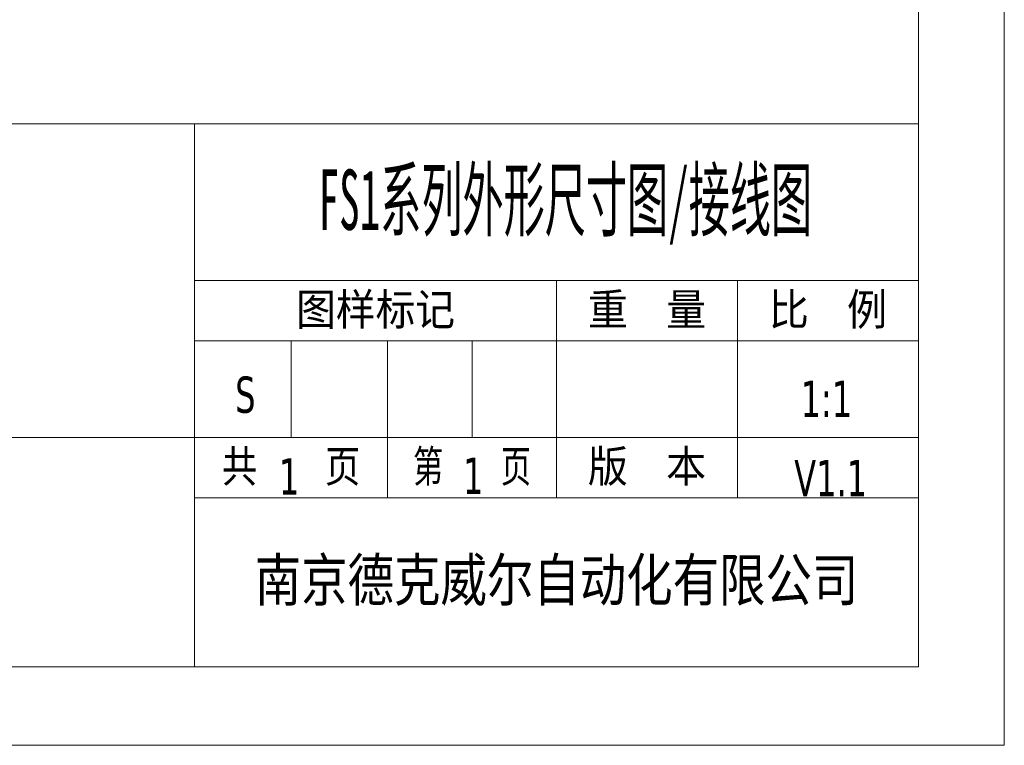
# Model space of a CAD drawing. Header units: millimetres. Extents: x 2293 to 4250, y -591 to 894.
# Tile 3 of 117: x 3841 to 4250, y -591 to -290. Entities that reach past the tile are written whole.
import ezdxf

# ---------------------------------------------------------------- set-up
doc = ezdxf.new("R2010")
doc.units = ezdxf.units.MM
doc.layers.add('100', color=7, linetype='Continuous', true_color=0xffffff)
doc.layers.add('125', color=7, linetype='Continuous', true_color=0xffffff)
doc.styles.add('chinesef_fs', font='simplex.shx', dxfattribs={"bigfont": 'gbcbig.shx'})
doc.styles.add('Tahoma', font='Tahoma')
doc.styles.add('仿宋', font='仿宋')

# ---------------------------------------------------------------- blocks, each defined once
blk = doc.blocks.new('TabularNote2')
at = {"layer": '125', "color": 3, "linetype": 'Continuous', "lineweight": 18}
for p, q in [((82.882, 51.502), (142.882, 51.502)), ((142.882, 51.502), (142.882, 38.502)), ((142.882, 51.502), (150.882, 51.502)), ((150.882, 51.502), (158.882, 51.502)), ((158.882, 51.502), (165.882, 51.502)), ((165.882, 51.502), (172.882, 51.502)), ((172.882, 51.502), (187.882, 51.502)), ((187.882, 51.502), (202.882, 51.502)), ((202.882, 51.502), (202.882, 38.502)), ((142.882, 38.502), (150.882, 38.502)), ((142.882, 38.502), (142.882, 33.502)), ((150.882, 38.502), (158.882, 38.502)), ((158.882, 38.502), (165.882, 38.502)), ((165.882, 38.502), (172.882, 38.502)), ((172.882, 38.502), (187.882, 38.502)), ((172.882, 38.502), (172.882, 33.502)), ((187.882, 38.502), (202.882, 38.502)), ((187.882, 38.502), (187.882, 33.502)), ((202.882, 38.502), (202.882, 33.502)), ((142.882, 33.502), (150.882, 33.502)), ((142.882, 33.502), (142.882, 25.502)), ((150.882, 33.502), (158.882, 33.502)), ((150.882, 33.502), (150.882, 25.502)), ((158.882, 33.502), (165.882, 33.502)), ((158.882, 33.502), (158.882, 25.502)), ((165.882, 33.502), (172.882, 33.502)), ((165.882, 33.502), (165.882, 25.502)), ((172.882, 33.502), (187.882, 33.502)), ((172.882, 33.502), (172.882, 25.502)), ((187.882, 33.502), (202.882, 33.502)), ((187.882, 33.502), (187.882, 25.502)), ((202.882, 33.502), (202.882, 25.502)), ((82.882, 25.502), (142.882, 25.502)), ((142.882, 25.502), (150.882, 25.502)), ((142.882, 25.502), (142.882, 20.502)), ((150.882, 25.502), (158.882, 25.502)), ((158.882, 25.502), (165.882, 25.502)), ((158.882, 25.502), (158.882, 20.502)), ((165.882, 25.502), (172.882, 25.502)), ((172.882, 25.502), (187.882, 25.502)), ((172.882, 25.502), (172.882, 20.502)), ((187.882, 25.502), (202.882, 25.502)), ((187.882, 25.502), (187.882, 20.502)), ((202.882, 25.502), (202.882, 20.502)), ((142.882, 20.502), (150.882, 20.502)), ((142.882, 20.502), (142.882, 6.502)), ((150.882, 20.502), (158.882, 20.502)), ((158.882, 20.502), (165.882, 20.502)), ((165.882, 20.502), (172.882, 20.502)), ((172.882, 20.502), (187.882, 20.502)), ((187.882, 20.502), (202.882, 20.502)), ((202.882, 20.502), (202.882, 6.502)), ((82.882, 6.502), (142.882, 6.502)), ((142.882, 6.502), (150.882, 6.502)), ((150.882, 6.502), (158.882, 6.502)), ((158.882, 6.502), (165.882, 6.502)), ((165.882, 6.502), (172.882, 6.502)), ((172.882, 6.502), (187.882, 6.502)), ((187.882, 6.502), (202.882, 6.502))]:
    blk.add_line(p, q, dxfattribs=at)
at = {"layer": '125', "color": 35, "linetype": 'Continuous', "lineweight": 13, "attachment_point": 5}
for s, insert, char_height, line_spacing_factor, style in [('\\W1.3327;\\H4.50;\\fNX ANSI Symbols|b0|i0;\\Fsimplex.shx,gbcbig.shx;\\H3.00;', (172.882, 45.002), 3, 0.903614, 'chinesef_fs'), ('\\W1.5381;重 量', (180.382, 36.002), 3, 0.903614, 'chinesef_fs'), ('\\W1.5381;比 例', (195.382, 36.002), 3, 0.903614, 'chinesef_fs'), ('\\W1.5245;图样标记', (157.882, 36.002), 3, 0.903614, 'chinesef_fs'), ('\\W1.3327;\\fNX ANSI Symbols|b0|i0;\\Fsimplex.shx,gbcbig.shx;', (180.382, 29.502), 3, 0.903614, 'chinesef_fs'), ('\\W1.3327;\\fNX ANSI Symbols|b0|i0;\\Fsimplex.shx,gbcbig.shx;', (195.382, 29.502), 3, 0.903614, 'chinesef_fs'), ('\\W1.3615;共  页', (150.882, 23.002), 3, 0.903614, 'chinesef_fs'), ('\\W1.1607;第  页', (165.882, 23.002), 3, 0.903614, 'chinesef_fs'), ('\\W1.5381;版 本', (180.382, 23.002), 3, 0.903614, 'chinesef_fs'), ('\\W0.8062;南京德克威尔自动化有限公司', (172.882, 13.502), 3.5, 1.150119, '仿宋')]:
    blk.add_mtext(s, dxfattribs=dict(at, insert=insert, char_height=char_height, line_spacing_factor=line_spacing_factor, style=style))

msp = doc.modelspace()

# ---------------------------------------------------------------- linework, layer by layer
at = {"layer": '125', "color": 3, "linetype": 'Continuous', "lineweight": 13}
for p, q in [((4249.53, 894.15), (4249.53, -590.85)), ((4249.53, -590.85), (3199.53, -590.85))]:
    msp.add_line(p, q, dxfattribs=at)
at = {"layer": '125', "color": 7, "linetype": 'Continuous', "lineweight": 18}
for p, q in [((4213.94, 861.62), (4213.94, -558.33)), ((4213.94, -558.33), (3313.94, -558.33))]:
    msp.add_line(p, q, dxfattribs=at)

# ---------------------------------------------------------------- block references
at = {"layer": '125', "color": 3, "linetype": 'Continuous', "lineweight": 18, "xscale": 5, "yscale": 5, "zscale": 5}
msp.add_blockref('TabularNote2', (3199.53, -590.85), dxfattribs=at)

# ---------------------------------------------------------------- texts
at = {"layer": '100', "color": 2, "linetype": 'Continuous', "lineweight": 13, "insert": (4067.61, -383.4), "char_height": 25, "attachment_point": 8, "line_spacing_factor": 1.150119, "style": '仿宋'}
msp.add_mtext('{\\W0.5;FS1系列外形尺寸图/接线图}', dxfattribs=at)
at = {"layer": '125', "color": 3, "linetype": 'Continuous', "lineweight": 13, "char_height": 15, "attachment_point": 8, "line_spacing_factor": 0.721597, "style": 'Tahoma'}
for s, insert in [('\\W0.7500;S', (3934.98, -453.39)), ('\\W0.7500;1:1', (4175.81, -454.85)), ('\\W0.7500;1', (3953.11, -487)), ('\\W0.7500;1', (4029.43, -486.71)), ('{\\W0.75;V1.1}', (4177.55, -487.66))]:
    msp.add_mtext(s, dxfattribs=dict(at, insert=insert))

doc.saveas('drawing.dxf')
